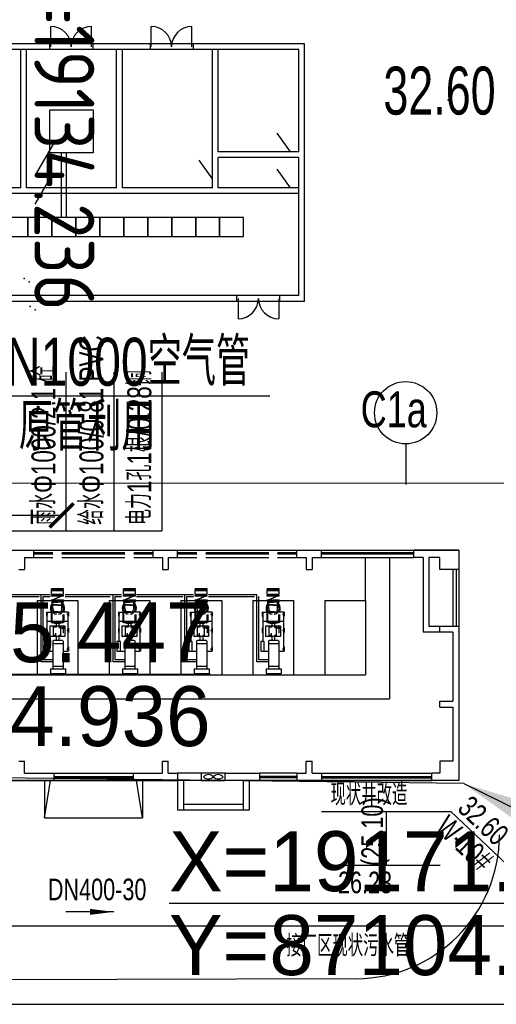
# Model space of a CAD drawing. Header units: millimetres. Extents: x 1371 to 38096, y 232 to 174236.
# Tile 71 of 84: x 19153 to 19173, y 87096 to 87137. Entities that reach past the tile are written whole.
import ezdxf
from ezdxf.enums import TextEntityAlignment as Align

# ---------------------------------------------------------------- set-up
doc = ezdxf.new("R2010")
doc.units = ezdxf.units.MM
doc.header["$LTSCALE"] = 10
for name, pattern in [('CENTER', [50.8, 31.75, -6.35, 6.35, -6.35]), ('CONTINOUS', [0]), ('DASHED', [0.75, 0.5, -0.25])]:
    doc.linetypes.add(name, pattern=pattern)
for name, color, linetype in [('0提标-管-污水插旗', 3, 'Continuous'), ('0提标-管-污水管', 4, '厂区污水管'), ('0提标-管-污水管标注', 2, 'CONTINOUS'), ('2－空气管', 4, '空气管'), ('dx', 8, 'Continuous'), ('LOCKUP', 7, 'Continuous'), ('SZZ-工艺管道标注', 3, 'Continuous'), ('szz－管配件编号', 3, 'CONTINOUS'), ('原有管线', 7, 'Continuous'), ('坐标', 7, 'Continuous'), ('标注', 7, 'Continuous'), ('管线标注', 3, 'Continuous')]:
    doc.layers.add(name, color=color, linetype=linetype)
doc.styles.add('SMEDI', font='smsim1.shx', dxfattribs={"width": 0.75, "bigfont": 'smfs.shx'})
doc.styles.add('SMEDI1', font='smsim.shx', dxfattribs={"width": 0.75, "bigfont": 'smfs.shx'})
doc.styles.add('songti', font='txt', dxfattribs={"width": 0.75})
doc.styles.get("Standard").update_dxf_attribs({"font": 'smsim.shx', "bigfont": 'smfs.shx'})
doc.styles.add('国标', font='gbenor.shx', dxfattribs={"bigfont": 'gbcbig.shx'})
doc.styles.add('宋体', font='smsim1.shx', dxfattribs={"bigfont": 'smfs.shx'})
doc.styles.add('黑体', font='smsim.shx', dxfattribs={"width": 0.75, "bigfont": 'smfs.shx'})
doc.linetypes.add('厂区污水管', pattern='A,4,-0.4,["WS",songti,S=0.4,R=0,X=-0.2,Y=-0.2],-0.4', length=4.8)
doc.linetypes.add('厂区雨水管', pattern='A,4,-0.5,["YS",songti,S=0.4,R=0,X=-0.2,Y=-0.2],-0.7', length=5.2)
doc.linetypes.add('空气管', pattern='A,4,-0.5,["KQ",songti,S=0.4,R=0,X=-0.2,Y=-0.2],-0.7', length=5.2)
doc.dimstyles.new('100-100', dxfattribs={"dimtxt": 4, "dimasz": 1, "dimexe": 1, "dimexo": 0, "dimgap": 0.7, "dimtad": 1, "dimdec": 0, "dimdsep": 46, "dimtxsty": 'SMEDI', "dimblk1": 'ARCHTICK', "dimblk2": 'ARCHTICK', "dimsah": 1, "dimcen": 2.5, "dimclrd": 7, "dimclre": 7, "dimclrt": 3, "dimadec": 0, "dimazin": 0, "dimtfac": 1, "dimtdec": 0, "dimtix": 1, "dimtmove": 2, "dimatfit": 3, "dimldrblk": 'ARCHTICK', "dimfxl": 0, "dimtolj": 1, "dimtzin": 0, "dimarcsym": 0})
doc.dimstyles.new('ISO-25', dxfattribs={"dimtxt": 2.5, "dimasz": 2.5, "dimexe": 1.25, "dimexo": 0.625, "dimgap": 0.2, "dimtad": 1, "dimtxsty": 'Standard', "dimcen": 2.5, "dimadec": 0, "dimazin": 0, "dimtfac": 1, "dimtmove": 0, "dimatfit": 3, "dimfxl": 0, "dimarcsym": 0})

# ---------------------------------------------------------------- blocks, each defined once
blk = doc.blocks.new('*U325')
at = {"layer": 'dx', "linetype": 'Continuous', "ltscale": 0.5}
blk.add_line((19171.75, 87104.719), (19135.326, 87105.17), dxfattribs=at)
at = {"layer": 'dx', "ltscale": 0.5}
blk.add_line((19171.75, 87104.719), (19135.326, 87105.17), dxfattribs=at)
at = {"layer": 'dx', "linetype": 'Continuous', "flags": 128}
blk.add_lwpolyline([(19153.867, 87128.891), (19154.473, 87129.941), (19153.927, 87130.191), (19154.678, 87131.491)], dxfattribs=at)
blk.add_lwpolyline([(19153.867, 87128.891), (19154.473, 87129.941), (19153.927, 87130.191), (19154.678, 87131.491)], dxfattribs=at)
at = {"layer": 'dx', "ltscale": 0.3}
for p in [(19171.102, 87133.224, 32.6), (19171.102, 87133.224, 32.6), (19153.617, 87125.651), (19153.617, 87125.651), (19153.867, 87124.481), (19153.867, 87124.481), (19153.598, 87109.828), (19153.598, 87109.828)]:
    blk.add_point(p, dxfattribs=at)
at = {"layer": '标注', "color": 8, "linetype": 'Continuous', "ltscale": 0.3}
for p, q in [((19155.144, 87121.875), (19155.144, 87115.257)), ((19157.144, 87121.875), (19157.144, 87115.257)), ((19159.144, 87121.875), (19159.144, 87115.257)), ((19146.138, 87115.257), (19159.144, 87115.257))]:
    blk.add_line(p, q, dxfattribs=at)
at = {"layer": 'dx', "ltscale": 0.3, "style": '黑体', "width": 0.7}
blk.add_text('32.60', height=2, dxfattribs=at).set_placement((19170.736, 87133.624, 32.6), align=Align.MIDDLE)
at = {"layer": '标注', "color": 8, "linetype": 'Continuous', "ltscale": 0.3, "style": '宋体', "width": 0.7}
for s, p in [('给水Φ100/0.81 PVC', (19156.71, 87115.509, 0.34)), ('电力1孔1根/0.28铜', (19158.71, 87115.509, 0.34)), ('雨水Φ1000/2.1 砼', (19154.71, 87115.509, 0.34))]:
    blk.add_text(s, height=1, rotation=90, dxfattribs=at).set_placement(p)
blk = doc.blocks.new('_ARCHTICK')
at = {"color": 0, "linetype": 'ByBlock', "const_width": 0.15}
blk.add_lwpolyline([(-0.5, -0.5), (0.5, 0.5)], dxfattribs=at)
blk = doc.blocks.new('变电所')
at = {"color": 8}
for p, q in [((18796.758, 97247.544), (18796.758, 97248.39)), ((18798.45, 97247.544), (18798.45, 97248.39)), ((18800.948, 97247.544), (18800.948, 97248.39)), ((18802.64, 97247.544), (18802.64, 97248.39)), ((18807.34, 97247.664), (18783.74, 97247.664)), ((18807.1, 97247.424), (18787.74, 97247.424)), ((18795.5, 97241.664), (18795.5, 97247.424)), ((18795.74, 97241.664), (18795.74, 97247.424)), ((18798.504, 97247.664), (18796.704, 97247.664)), ((18799.5, 97241.664), (18799.5, 97247.424)), ((18799.74, 97241.664), (18799.74, 97247.424)), ((18802.694, 97247.664), (18800.894, 97247.664)), ((18803.5, 97241.664), (18803.5, 97247.424)), ((18803.74, 97243.164), (18803.74, 97247.424)), ((18807.1, 97243.164), (18807.1, 97247.424)), ((18807.34, 97236.924), (18807.34, 97247.664)), ((18806.757, 97243.164), (18806.204, 97243.938)), ((18797.205, 97240.424), (18797.205, 97243.116)), ((18797.405, 97240.424), (18797.405, 97243.116)), ((18807.1, 97243.164), (18803.74, 97243.164)), ((18807.1, 97242.924), (18803.74, 97242.924)), ((18803.74, 97241.664), (18803.74, 97242.924)), ((18807.1, 97237.164), (18807.1, 97242.924)), ((18803.5, 97242.031), (18802.947, 97242.805)), ((18806.757, 97241.664), (18806.204, 97242.438)), ((18795.5, 97241.664), (18791.74, 97241.664)), ((18799.5, 97241.664), (18795.74, 97241.664)), ((18803.5, 97241.664), (18799.74, 97241.664)), ((18807.1, 97241.664), (18803.74, 97241.664)), ((18807.1, 97241.424), (18787.74, 97241.424)), ((18807.1, 97237.164), (18787.74, 97237.164)), ((18807.34, 97236.924), (18778.4, 97236.924)), ((18806.317, 97236.924), (18804.517, 97236.924)), ((18804.571, 97237.044), (18804.571, 97236.198)), ((18806.263, 97237.044), (18806.263, 97236.198))]:
    blk.add_line(p, q, dxfattribs=at)
at = {"color": 8, "linetype": 'CENTER'}
for p, q in [((18796.704, 97247.664), (18796.704, 97247.424)), ((18798.504, 97247.664), (18798.504, 97247.424)), ((18800.894, 97247.664), (18800.894, 97247.424)), ((18802.694, 97247.664), (18802.694, 97247.424)), ((18804.517, 97236.924), (18804.517, 97237.164)), ((18806.317, 97236.924), (18806.317, 97237.164))]:
    blk.add_line(p, q, dxfattribs=at)
at = {"color": 8, "const_width": 0.0003}
blk.add_lwpolyline([(18778.4, 97253.164), (18783.74, 97253.164), (18783.74, 97247.664), (18807.34, 97247.664), (18807.34, 97236.924), (18778.4, 97236.924)], close=True, dxfattribs=at)
at = {"color": 8}
for points in [[(18796.72, 97244.916), (18798.52, 97244.916), (18798.52, 97243.116), (18796.72, 97243.116)], [(18795.8, 97239.624), (18795.8, 97240.424), (18794.8, 97240.424), (18794.8, 97239.624)], [(18796.8, 97239.624), (18796.8, 97240.424), (18795.8, 97240.424), (18795.8, 97239.624)], [(18797.8, 97239.624), (18797.8, 97240.424), (18796.8, 97240.424), (18796.8, 97239.624)], [(18798.8, 97239.624), (18798.8, 97240.424), (18797.8, 97240.424), (18797.8, 97239.624)], [(18799.8, 97239.624), (18799.8, 97240.424), (18798.8, 97240.424), (18798.8, 97239.624)], [(18800.8, 97239.624), (18800.8, 97240.424), (18799.8, 97240.424), (18799.8, 97239.624)], [(18801.8, 97239.624), (18801.8, 97240.424), (18800.8, 97240.424), (18800.8, 97239.624)], [(18802.8, 97239.624), (18802.8, 97240.424), (18801.8, 97240.424), (18801.8, 97239.624)], [(18803.8, 97239.624), (18803.8, 97240.424), (18802.8, 97240.424), (18802.8, 97239.624)], [(18804.8, 97239.624), (18804.8, 97240.424), (18803.8, 97240.424), (18803.8, 97239.624)]]:
    blk.add_lwpolyline(points, close=True, dxfattribs=at)
for centre, start, end in [((18796.758, 97247.544), 0, 90), ((18798.45, 97247.544), 90, 180), ((18800.948, 97247.544), 0, 90), ((18802.64, 97247.544), 90, 180), ((18804.571, 97237.044), 270, 0), ((18806.263, 97237.044), 180, 270)]:
    blk.add_arc(centre, 0.846, start, end, dxfattribs=at)
blk = doc.blocks.new('A$C6B55776A')
at = {"color": 8}
for p, q in [((-4.844, 4.922), (-3.827, 4.922)), ((-4.215, 4.622), (-4.215, 4.122)), ((-4.215, 4.622), (-3.827, 4.622)), ((-3.827, 4.622), (-3.827, 4.922)), ((-3.827, 4.922), (-3.025, 4.922)), ((-3.827, 4.822), (-3.025, 4.822)), ((-3.827, 4.767), (-3.025, 4.767)), ((-3.827, 4.622), (-3.025, 4.622)), ((-2.651, 4.922), (-0.025, 4.922)), ((-2.651, 4.822), (-0.025, 4.822)), ((-2.651, 4.767), (-0.025, 4.767)), ((-2.651, 4.622), (-0.025, 4.622)), ((0.349, 4.922), (1.156, 4.922)), ((0.349, 4.822), (1.156, 4.822)), ((0.349, 4.767), (1.156, 4.767)), ((0.349, 4.622), (1.156, 4.622)), ((1.156, 4.622), (1.156, 4.922)), ((1.156, 4.922), (2.173, 4.922)), ((1.156, 4.622), (1.545, 4.622)), ((1.156, 4.622), (1.545, 4.622)), ((1.545, 4.622), (1.545, 4.122)), ((1.785, 4.622), (1.785, 4.122)), ((1.785, 4.622), (2.173, 4.622)), ((2.173, 4.622), (2.173, 4.922)), ((2.173, 4.922), (2.975, 4.922)), ((2.173, 4.822), (2.975, 4.822)), ((2.173, 4.767), (2.975, 4.767)), ((2.173, 4.622), (2.975, 4.622)), ((3.349, 4.922), (5.975, 4.922)), ((3.349, 4.822), (5.975, 4.822)), ((3.349, 4.767), (5.975, 4.767)), ((3.349, 4.622), (5.975, 4.622)), ((6.349, 4.922), (7.156, 4.922)), ((6.349, 4.822), (7.156, 4.822)), ((6.349, 4.767), (7.156, 4.767)), ((6.349, 4.622), (7.156, 4.622)), ((7.156, 4.622), (7.156, 4.922)), ((7.156, 4.922), (8.173, 4.922)), ((7.156, 4.622), (7.545, 4.622)), ((7.156, 4.622), (7.545, 4.622)), ((7.545, 4.622), (7.545, 4.122)), ((7.785, 4.622), (7.785, 4.122)), ((7.785, 4.622), (8.173, 4.622)), ((8.173, 4.622), (8.173, 4.922)), ((8.173, 4.922), (12.036, 4.922)), ((8.173, 4.822), (12.036, 4.822)), ((8.173, 4.767), (12.036, 4.767)), ((8.173, 4.622), (12.036, 4.622)), ((10.015, 2.822), (10.015, 4.622)), ((11.015, 4.622), (11.015, -1.278)), ((13.905, 4.922), (12.036, 4.922)), ((12.036, 4.622), (12.036, 4.922)), ((12.425, 4.622), (12.036, 4.622)), ((12.425, 4.622), (12.425, 1.502)), ((13.114, 4.622), (12.665, 4.622)), ((12.665, 4.622), (12.665, 1.742)), ((13.114, 4.122), (13.114, 4.622)), ((13.905, 4.922), (13.905, 4.122)), ((-4.455, 4.122), (-4.215, 4.122)), ((1.545, 4.122), (1.785, 4.122)), ((7.545, 4.122), (7.785, 4.122)), ((13.905, 4.122), (13.114, 4.122)), ((13.665, 4.122), (13.665, 1.742)), ((13.8, 4.122), (13.8, 1.742)), ((13.905, 4.122), (13.905, 1.742)), ((-3.087, 3.268), (-3.087, 3.312)), ((-2.588, 3.312), (-3.087, 3.312)), ((-2.588, 3.29), (-3.087, 3.29)), ((-2.588, 3.268), (-2.588, 3.312)), ((-0.087, 3.268), (-0.087, 3.312)), ((0.412, 3.312), (-0.087, 3.312)), ((0.412, 3.29), (-0.087, 3.29)), ((0.412, 3.268), (0.412, 3.312)), ((2.913, 3.268), (2.913, 3.312)), ((3.412, 3.312), (2.913, 3.312)), ((3.412, 3.29), (2.913, 3.29)), ((3.412, 3.268), (3.412, 3.312)), ((5.913, 3.268), (5.913, 3.312)), ((6.412, 3.312), (5.913, 3.312)), ((6.412, 3.29), (5.913, 3.29)), ((6.412, 3.268), (6.412, 3.312)), ((-5.523, 3.076), (-3.144, 3.076)), ((-5.523, 2.996), (-3.607, 2.996)), ((-3.517, 0.267), (-3.517, 3.076)), ((-3.437, 0.347), (-3.437, 2.996)), ((-3.437, 2.996), (-3.144, 2.996)), ((-2.588, 3.268), (-3.087, 3.268)), ((-3.087, 3.095), (-3.087, 3.235)), ((-3.087, 3.235), (-2.588, 3.235)), ((-3.087, 3.095), (-2.588, 3.095)), ((-3.087, 3.006), (-3.087, 3.05)), ((-2.588, 3.05), (-3.087, 3.05)), ((-2.588, 3.028), (-3.087, 3.028)), ((-2.588, 3.006), (-3.087, 3.006)), ((-3.025, 3.235), (-3.025, 3.268)), ((-3.025, 3.05), (-3.025, 3.095)), ((-3.025, 3.05), (-3.025, 3.095)), ((-2.651, 3.002), (-3.025, 2.856)), ((-2.651, 3.235), (-2.651, 3.268)), ((-2.651, 3.05), (-2.651, 3.095)), ((-2.651, 3.05), (-2.651, 3.095)), ((-2.588, 3.095), (-2.588, 3.235)), ((-2.588, 3.006), (-2.588, 3.05)), ((-2.517, 3.076), (-0.162, 3.076)), ((-2.517, 2.996), (-0.635, 2.996)), ((-0.517, 0.267), (-0.517, 3.076)), ((-0.437, 0.347), (-0.437, 2.996)), ((-0.437, 2.996), (-0.162, 2.996)), ((0.412, 3.268), (-0.087, 3.268)), ((-0.087, 3.095), (-0.087, 3.235)), ((-0.087, 3.235), (0.412, 3.235)), ((-0.087, 3.095), (0.412, 3.095)), ((-0.087, 3.006), (-0.087, 3.05)), ((0.412, 3.05), (-0.087, 3.05)), ((0.412, 3.028), (-0.087, 3.028)), ((0.412, 3.006), (-0.087, 3.006)), ((-0.025, 3.235), (-0.025, 3.268)), ((-0.025, 3.05), (-0.025, 3.095)), ((-0.025, 3.05), (-0.025, 3.095)), ((0.349, 3.002), (-0.025, 2.856)), ((0.349, 3.235), (0.349, 3.268)), ((0.349, 3.05), (0.349, 3.095)), ((0.349, 3.05), (0.349, 3.095)), ((0.412, 3.095), (0.412, 3.235)), ((0.412, 3.006), (0.412, 3.05)), ((0.465, 3.076), (2.842, 3.076)), ((0.465, 2.996), (2.393, 2.996)), ((2.483, 0.267), (2.483, 3.076)), ((2.563, 0.347), (2.563, 2.996)), ((2.563, 2.996), (2.842, 2.996)), ((3.412, 3.268), (2.913, 3.268)), ((2.913, 3.095), (2.913, 3.235)), ((2.913, 3.235), (3.412, 3.235)), ((2.913, 3.095), (3.412, 3.095)), ((2.913, 3.006), (2.913, 3.05)), ((3.412, 3.05), (2.913, 3.05)), ((3.412, 3.028), (2.913, 3.028)), ((3.412, 3.006), (2.913, 3.006)), ((2.975, 3.235), (2.975, 3.268)), ((2.975, 3.05), (2.975, 3.095)), ((2.975, 3.05), (2.975, 3.095)), ((3.349, 3.002), (2.975, 2.856)), ((3.349, 3.235), (3.349, 3.268)), ((3.349, 3.05), (3.349, 3.095)), ((3.349, 3.05), (3.349, 3.095)), ((3.412, 3.095), (3.412, 3.235)), ((3.412, 3.006), (3.412, 3.05)), ((3.469, 3.076), (5.483, 3.076)), ((3.469, 2.996), (5.389, 2.996)), ((5.483, 0.267), (5.483, 3.076)), ((5.563, 0.347), (5.563, 2.996)), ((6.412, 3.268), (5.913, 3.268)), ((5.913, 3.095), (5.913, 3.235)), ((5.913, 3.235), (6.412, 3.235)), ((5.913, 3.095), (6.412, 3.095)), ((5.913, 3.006), (5.913, 3.05)), ((6.412, 3.05), (5.913, 3.05)), ((6.412, 3.028), (5.913, 3.028)), ((6.412, 3.006), (5.913, 3.006)), ((5.975, 3.235), (5.975, 3.268)), ((5.975, 3.05), (5.975, 3.095)), ((5.975, 3.05), (5.975, 3.095)), ((6.349, 3.002), (5.975, 2.856)), ((6.349, 3.235), (6.349, 3.268)), ((6.349, 3.05), (6.349, 3.095)), ((6.349, 3.05), (6.349, 3.095)), ((6.412, 3.095), (6.412, 3.235)), ((6.412, 3.006), (6.412, 3.05)), ((-3.685, 2.822), (-3.087, 2.822)), ((-3.685, 2.822), (-3.685, -0.278)), ((-2.838, 2.634), (-3.103, 2.634)), ((-2.838, 2.644), (-3.098, 2.644)), ((-3.088, 2.813), (-3.088, 2.856)), ((-3.087, 2.813), (-3.087, 2.856)), ((-3.087, 2.856), (-2.588, 2.856)), ((-3.087, 2.835), (-2.588, 2.835)), ((-3.087, 2.813), (-2.588, 2.813)), ((-3.078, 2.813), (-3.078, 2.768)), ((-3.078, 2.768), (-2.838, 2.768)), ((-3.078, 2.749), (-2.838, 2.749)), ((-3.025, 2.492), (-3.025, 2.813)), ((-3.025, 2.492), (-3.025, 2.813)), ((-3.025, 2.803), (-3.025, 2.813)), ((-3.025, 2.803), (-3.025, 2.813)), ((-2.598, 2.768), (-2.838, 2.768)), ((-2.598, 2.749), (-2.838, 2.749)), ((-2.838, 2.644), (-2.578, 2.644)), ((-2.838, 2.634), (-2.573, 2.634)), ((-2.651, 2.492), (-2.651, 2.813)), ((-2.651, 2.803), (-2.651, 2.813)), ((-2.598, 2.813), (-2.598, 2.768)), ((-2.588, 2.813), (-2.588, 2.856)), ((-2.588, 2.822), (-1.985, 2.822)), ((-1.985, 2.822), (-1.985, -0.278)), ((-0.685, 2.822), (-0.087, 2.822)), ((-0.685, 2.822), (-0.685, -0.278)), ((0.162, 2.634), (-0.103, 2.634)), ((0.162, 2.644), (-0.098, 2.644)), ((-0.088, 2.813), (-0.088, 2.856)), ((-0.087, 2.813), (-0.087, 2.856)), ((-0.087, 2.856), (0.412, 2.856)), ((-0.087, 2.835), (0.412, 2.835)), ((-0.087, 2.813), (0.412, 2.813)), ((-0.078, 2.813), (-0.078, 2.768)), ((-0.078, 2.768), (0.162, 2.768)), ((-0.078, 2.749), (0.162, 2.749)), ((-0.025, 2.492), (-0.025, 2.813)), ((-0.025, 2.492), (-0.025, 2.813)), ((-0.025, 2.803), (-0.025, 2.813)), ((-0.025, 2.803), (-0.025, 2.813)), ((0.402, 2.768), (0.162, 2.768)), ((0.402, 2.749), (0.162, 2.749)), ((0.162, 2.644), (0.422, 2.644)), ((0.162, 2.634), (0.427, 2.634)), ((0.349, 2.492), (0.349, 2.813)), ((0.349, 2.803), (0.349, 2.813)), ((0.402, 2.813), (0.402, 2.768)), ((0.412, 2.813), (0.412, 2.856)), ((0.412, 2.822), (1.015, 2.822)), ((1.015, 2.822), (1.015, -0.278)), ((2.315, 2.822), (2.913, 2.822)), ((2.315, 2.822), (2.315, -0.278)), ((3.162, 2.634), (2.897, 2.634)), ((3.162, 2.644), (2.902, 2.644)), ((2.912, 2.813), (2.912, 2.856)), ((2.913, 2.813), (2.913, 2.856)), ((2.913, 2.856), (3.412, 2.856)), ((2.913, 2.835), (3.412, 2.835)), ((2.913, 2.813), (3.412, 2.813)), ((2.922, 2.813), (2.922, 2.768)), ((2.922, 2.768), (3.162, 2.768)), ((2.922, 2.749), (3.162, 2.749)), ((2.975, 2.492), (2.975, 2.813)), ((2.975, 2.492), (2.975, 2.813)), ((2.975, 2.803), (2.975, 2.813)), ((2.975, 2.803), (2.975, 2.813)), ((3.402, 2.768), (3.162, 2.768)), ((3.402, 2.749), (3.162, 2.749)), ((3.162, 2.644), (3.422, 2.644)), ((3.162, 2.634), (3.427, 2.634)), ((3.349, 2.492), (3.349, 2.813)), ((3.349, 2.803), (3.349, 2.813)), ((3.402, 2.813), (3.402, 2.768)), ((3.412, 2.813), (3.412, 2.856)), ((3.412, 2.822), (4.015, 2.822)), ((4.015, 2.822), (4.015, -0.278)), ((5.315, 2.822), (5.315, -0.278)), ((5.315, 2.822), (5.913, 2.822)), ((6.162, 2.634), (5.897, 2.634)), ((6.162, 2.644), (5.902, 2.644)), ((5.912, 2.813), (5.912, 2.856)), ((5.913, 2.813), (5.913, 2.856)), ((5.913, 2.856), (6.412, 2.856)), ((5.913, 2.835), (6.412, 2.835)), ((5.913, 2.813), (6.412, 2.813)), ((5.922, 2.813), (5.922, 2.768)), ((5.922, 2.768), (6.162, 2.768)), ((5.922, 2.749), (6.162, 2.749)), ((5.975, 2.492), (5.975, 2.813)), ((5.975, 2.492), (5.975, 2.813)), ((5.975, 2.803), (5.975, 2.813)), ((5.975, 2.803), (5.975, 2.813)), ((6.402, 2.768), (6.162, 2.768)), ((6.402, 2.749), (6.162, 2.749)), ((6.162, 2.644), (6.422, 2.644)), ((6.162, 2.634), (6.427, 2.634)), ((6.349, 2.492), (6.349, 2.813)), ((6.349, 2.803), (6.349, 2.813)), ((6.402, 2.813), (6.402, 2.768)), ((6.412, 2.813), (6.412, 2.856)), ((6.412, 2.822), (7.015, 2.822)), ((7.015, 2.822), (7.015, -0.278)), ((-3.298, 2.338), (-2.794, 2.338)), ((-3.298, 2.338), (-3.298, 2.165)), ((-3.298, 2.165), (-3.275, 2.165)), ((-3.275, 2.338), (-3.275, 1.114)), ((-3.237, 2.242), (-3.268, 2.242)), ((-3.254, 2.221), (-3.254, 2.266)), ((-3.106, 2.337), (-3.106, 1.912)), ((-2.805, 2.354), (-3.096, 2.354)), ((-3.087, 2.336), (-3.087, 1.924)), ((-3.066, 1.924), (-3.066, 2.338)), ((-2.377, 2.338), (-2.882, 2.338)), ((-2.642, 2.338), (-2.642, 2.338)), ((-2.609, 2.242), (-2.609, 1.924)), ((-2.589, 2.242), (-2.589, 1.924)), ((-2.57, 2.244), (-2.57, 1.912)), ((-2.438, 2.242), (-2.408, 2.242)), ((-2.438, 2.242), (-2.408, 2.242)), ((-2.421, 2.221), (-2.421, 2.266)), ((-2.421, 2.221), (-2.421, 2.266)), ((-2.401, 2.338), (-2.401, 0.715)), ((-2.401, 2.338), (-2.377, 2.338)), ((-2.377, 2.165), (-2.401, 2.165)), ((-2.377, 2.165), (-2.401, 2.165)), ((-2.377, 2.338), (-2.377, 2.165)), ((-2.377, 2.338), (-2.377, 2.165)), ((-0.298, 2.338), (0.206, 2.338)), ((-0.298, 2.338), (-0.298, 2.165)), ((-0.298, 2.165), (-0.275, 2.165)), ((-0.275, 2.338), (-0.275, 1.114)), ((-0.237, 2.242), (-0.268, 2.242)), ((-0.254, 2.221), (-0.254, 2.266)), ((-0.106, 2.337), (-0.106, 1.912)), ((0.195, 2.354), (-0.096, 2.354)), ((-0.087, 2.336), (-0.087, 1.924)), ((-0.066, 1.924), (-0.066, 2.338)), ((0.623, 2.338), (0.118, 2.338)), ((0.358, 2.338), (0.358, 2.338)), ((0.391, 2.242), (0.391, 1.924)), ((0.411, 2.242), (0.411, 1.924)), ((0.43, 2.244), (0.43, 1.912)), ((0.562, 2.242), (0.592, 2.242)), ((0.562, 2.242), (0.592, 2.242)), ((0.579, 2.221), (0.579, 2.266)), ((0.579, 2.221), (0.579, 2.266)), ((0.599, 2.338), (0.599, 0.715)), ((0.599, 2.338), (0.623, 2.338)), ((0.623, 2.165), (0.599, 2.165)), ((0.623, 2.165), (0.599, 2.165)), ((0.623, 2.338), (0.623, 2.165)), ((0.623, 2.338), (0.623, 2.165)), ((2.702, 2.338), (3.206, 2.338)), ((2.702, 2.338), (2.702, 2.165)), ((2.702, 2.165), (2.725, 2.165)), ((2.725, 2.338), (2.725, 1.114)), ((2.763, 2.242), (2.732, 2.242)), ((2.746, 2.221), (2.746, 2.266)), ((2.894, 2.337), (2.894, 1.912)), ((3.195, 2.354), (2.904, 2.354)), ((2.913, 2.336), (2.913, 1.924)), ((2.934, 1.924), (2.934, 2.338)), ((3.623, 2.338), (3.118, 2.338)), ((3.358, 2.338), (3.358, 2.338)), ((3.391, 2.242), (3.391, 1.924)), ((3.411, 2.242), (3.411, 1.924)), ((3.43, 2.244), (3.43, 1.912)), ((3.562, 2.242), (3.592, 2.242)), ((3.562, 2.242), (3.592, 2.242)), ((3.579, 2.221), (3.579, 2.266)), ((3.579, 2.221), (3.579, 2.266)), ((3.599, 2.338), (3.599, 0.715)), ((3.599, 2.338), (3.623, 2.338)), ((3.623, 2.165), (3.599, 2.165)), ((3.623, 2.165), (3.599, 2.165)), ((3.623, 2.338), (3.623, 2.165)), ((3.623, 2.338), (3.623, 2.165)), ((5.702, 2.338), (6.206, 2.338)), ((5.702, 2.338), (5.702, 2.165)), ((5.702, 2.165), (5.725, 2.165)), ((5.725, 2.338), (5.725, 1.114)), ((5.763, 2.242), (5.732, 2.242)), ((5.746, 2.221), (5.746, 2.266)), ((5.894, 2.337), (5.894, 1.912)), ((6.195, 2.354), (5.904, 2.354)), ((5.913, 2.336), (5.913, 1.924)), ((5.934, 1.924), (5.934, 2.338)), ((6.623, 2.338), (6.118, 2.338)), ((6.358, 2.338), (6.358, 2.338)), ((6.391, 2.242), (6.391, 1.924)), ((6.411, 2.242), (6.411, 1.924)), ((6.43, 2.244), (6.43, 1.912)), ((6.562, 2.242), (6.592, 2.242)), ((6.562, 2.242), (6.592, 2.242)), ((6.579, 2.221), (6.579, 2.266)), ((6.579, 2.221), (6.579, 2.266)), ((6.599, 2.338), (6.599, 0.715)), ((6.599, 2.338), (6.623, 2.338)), ((6.623, 2.165), (6.599, 2.165)), ((6.623, 2.165), (6.599, 2.165)), ((6.623, 2.338), (6.623, 2.165)), ((6.623, 2.338), (6.623, 2.165)), ((-3.275, 1.67), (-3.298, 1.67)), ((-3.298, 1.67), (-3.298, 1.496)), ((-3.275, 1.965), (-2.401, 1.965)), ((-3.154, 1.753), (-3.154, 1.32)), ((-2.532, 1.753), (-3.154, 1.753)), ((-3.064, 1.912), (-3.106, 1.912)), ((-3.066, 1.925), (-3.087, 1.925)), ((-2.609, 1.93), (-3.066, 1.93)), ((-2.641, 1.892), (-3.035, 1.892)), ((-3.015, 1.753), (-3.015, 1.32)), ((-2.891, 1.709), (-3.013, 1.709)), ((-2.891, 1.721), (-3.011, 1.721)), ((-2.964, 1.864), (-2.964, 1.892)), ((-2.72, 1.879), (-2.964, 1.879)), ((-2.72, 1.864), (-2.964, 1.864)), ((-2.907, 1.721), (-2.907, 1.751)), ((-2.891, 1.864), (-2.891, 1.709)), ((-2.779, 1.864), (-2.779, 1.709)), ((-2.779, 1.709), (-2.719, 1.709)), ((-2.723, 1.721), (-2.777, 1.721)), ((-2.763, 1.722), (-2.763, 1.749)), ((-2.759, 1.709), (-2.759, 1.666)), ((-2.72, 1.892), (-2.72, 1.864)), ((-2.715, 1.753), (-2.715, 1.32)), ((-2.673, 1.686), (-2.506, 1.686)), ((-2.57, 1.912), (-2.61, 1.912)), ((-2.588, 1.924), (-2.609, 1.924)), ((-2.598, 1.753), (-2.598, 1.46)), ((-2.532, 1.753), (-2.532, 1.32)), ((-2.401, 1.67), (-2.377, 1.67)), ((-2.377, 1.67), (-2.377, 1.496)), ((-0.275, 1.67), (-0.298, 1.67)), ((-0.298, 1.67), (-0.298, 1.496)), ((-0.275, 1.965), (0.599, 1.965)), ((-0.154, 1.753), (-0.154, 1.32)), ((0.468, 1.753), (-0.154, 1.753)), ((-0.064, 1.912), (-0.106, 1.912)), ((-0.066, 1.925), (-0.087, 1.925)), ((0.391, 1.93), (-0.066, 1.93)), ((0.359, 1.892), (-0.035, 1.892)), ((-0.015, 1.753), (-0.015, 1.32)), ((0.109, 1.709), (-0.013, 1.709)), ((0.109, 1.721), (-0.011, 1.721)), ((0.036, 1.864), (0.036, 1.892)), ((0.28, 1.879), (0.036, 1.879)), ((0.28, 1.864), (0.036, 1.864)), ((0.093, 1.721), (0.093, 1.751)), ((0.109, 1.864), (0.109, 1.709)), ((0.221, 1.864), (0.221, 1.709)), ((0.221, 1.709), (0.281, 1.709)), ((0.277, 1.721), (0.223, 1.721)), ((0.237, 1.722), (0.237, 1.749)), ((0.241, 1.709), (0.241, 1.666)), ((0.28, 1.892), (0.28, 1.864)), ((0.285, 1.753), (0.285, 1.32)), ((0.327, 1.686), (0.494, 1.686)), ((0.43, 1.912), (0.39, 1.912)), ((0.412, 1.924), (0.391, 1.924)), ((0.402, 1.753), (0.402, 1.46)), ((0.468, 1.753), (0.468, 1.32)), ((0.599, 1.67), (0.623, 1.67)), ((0.623, 1.67), (0.623, 1.496)), ((2.725, 1.67), (2.702, 1.67)), ((2.702, 1.67), (2.702, 1.496)), ((2.725, 1.965), (3.599, 1.965)), ((2.846, 1.753), (2.846, 1.32)), ((3.468, 1.753), (2.846, 1.753)), ((2.936, 1.912), (2.894, 1.912)), ((2.934, 1.925), (2.913, 1.925)), ((3.391, 1.93), (2.934, 1.93)), ((3.359, 1.892), (2.965, 1.892)), ((2.985, 1.753), (2.985, 1.32)), ((3.109, 1.709), (2.987, 1.709)), ((3.109, 1.721), (2.989, 1.721)), ((3.036, 1.864), (3.036, 1.892)), ((3.28, 1.879), (3.036, 1.879)), ((3.28, 1.864), (3.036, 1.864)), ((3.093, 1.721), (3.093, 1.751)), ((3.109, 1.864), (3.109, 1.709)), ((3.221, 1.864), (3.221, 1.709)), ((3.221, 1.709), (3.281, 1.709)), ((3.277, 1.721), (3.223, 1.721)), ((3.237, 1.722), (3.237, 1.749)), ((3.241, 1.709), (3.241, 1.666)), ((3.28, 1.892), (3.28, 1.864)), ((3.285, 1.753), (3.285, 1.32)), ((3.327, 1.686), (3.494, 1.686)), ((3.43, 1.912), (3.39, 1.912)), ((3.412, 1.924), (3.391, 1.924)), ((3.402, 1.753), (3.402, 1.46)), ((3.468, 1.753), (3.468, 1.32)), ((3.599, 1.67), (3.623, 1.67)), ((3.623, 1.67), (3.623, 1.496)), ((5.725, 1.67), (5.702, 1.67)), ((5.702, 1.67), (5.702, 1.496)), ((5.725, 1.965), (6.599, 1.965)), ((5.846, 1.753), (5.846, 1.32)), ((6.468, 1.753), (5.846, 1.753)), ((5.936, 1.912), (5.894, 1.912)), ((5.934, 1.925), (5.913, 1.925)), ((6.391, 1.93), (5.934, 1.93)), ((6.359, 1.892), (5.965, 1.892)), ((5.985, 1.753), (5.985, 1.32)), ((6.109, 1.709), (5.987, 1.709)), ((6.109, 1.721), (5.989, 1.721)), ((6.036, 1.864), (6.036, 1.892)), ((6.28, 1.879), (6.036, 1.879)), ((6.28, 1.864), (6.036, 1.864)), ((6.093, 1.721), (6.093, 1.751)), ((6.109, 1.864), (6.109, 1.709)), ((6.221, 1.864), (6.221, 1.709)), ((6.221, 1.709), (6.281, 1.709)), ((6.277, 1.721), (6.223, 1.721)), ((6.237, 1.722), (6.237, 1.749)), ((6.241, 1.709), (6.241, 1.666)), ((6.28, 1.892), (6.28, 1.864)), ((6.285, 1.753), (6.285, 1.32)), ((6.327, 1.686), (6.494, 1.686)), ((6.43, 1.912), (6.39, 1.912)), ((6.412, 1.924), (6.391, 1.924)), ((6.402, 1.753), (6.402, 1.46)), ((6.468, 1.753), (6.468, 1.32)), ((6.599, 1.67), (6.623, 1.67)), ((6.623, 1.67), (6.623, 1.496)), ((13.905, 1.742), (12.665, 1.742)), ((13.114, 1.502), (13.114, 1.742)), ((13.905, 1.742), (13.905, -4.678)), ((-3.298, 1.496), (-3.275, 1.496)), ((-3.237, 1.574), (-3.268, 1.574)), ((-3.254, 1.553), (-3.254, 1.598)), ((-2.532, 1.32), (-3.154, 1.32)), ((-2.891, 1.36), (-3.014, 1.36)), ((-2.892, 1.348), (-3.013, 1.348)), ((-2.91, 1.32), (-2.91, 1.345)), ((-2.909, 1.36), (-2.909, 1.464)), ((-2.891, 1.318), (-2.891, 1.36)), ((-2.891, 1.32), (-2.891, 1.157)), ((-2.779, 1.32), (-2.779, 1.157)), ((-2.716, 1.36), (-2.778, 1.36)), ((-2.778, 1.36), (-2.778, 1.318)), ((-2.719, 1.348), (-2.775, 1.348)), ((-2.76, 1.32), (-2.76, 1.345)), ((-2.438, 1.574), (-2.408, 1.574)), ((-2.421, 1.553), (-2.421, 1.598)), ((-2.377, 1.496), (-2.401, 1.496)), ((-0.298, 1.496), (-0.275, 1.496)), ((-0.237, 1.574), (-0.268, 1.574)), ((-0.254, 1.553), (-0.254, 1.598)), ((0.468, 1.32), (-0.154, 1.32)), ((0.109, 1.36), (-0.014, 1.36)), ((0.108, 1.348), (-0.013, 1.348)), ((0.09, 1.32), (0.09, 1.345)), ((0.091, 1.36), (0.091, 1.464)), ((0.109, 1.318), (0.109, 1.36)), ((0.109, 1.32), (0.109, 1.157)), ((0.221, 1.32), (0.221, 1.157)), ((0.284, 1.36), (0.222, 1.36)), ((0.222, 1.36), (0.222, 1.318)), ((0.281, 1.348), (0.225, 1.348)), ((0.24, 1.32), (0.24, 1.345)), ((0.562, 1.574), (0.592, 1.574)), ((0.579, 1.553), (0.579, 1.598)), ((0.623, 1.496), (0.599, 1.496)), ((2.702, 1.496), (2.725, 1.496)), ((2.763, 1.574), (2.732, 1.574)), ((2.746, 1.553), (2.746, 1.598)), ((3.468, 1.32), (2.846, 1.32)), ((3.109, 1.36), (2.986, 1.36)), ((3.108, 1.348), (2.987, 1.348)), ((3.09, 1.32), (3.09, 1.345)), ((3.091, 1.36), (3.091, 1.464)), ((3.109, 1.318), (3.109, 1.36)), ((3.109, 1.32), (3.109, 1.157)), ((3.221, 1.32), (3.221, 1.157)), ((3.284, 1.36), (3.222, 1.36)), ((3.222, 1.36), (3.222, 1.318)), ((3.281, 1.348), (3.225, 1.348)), ((3.24, 1.32), (3.24, 1.345)), ((3.562, 1.574), (3.592, 1.574)), ((3.579, 1.553), (3.579, 1.598)), ((3.623, 1.496), (3.599, 1.496)), ((5.702, 1.496), (5.725, 1.496)), ((5.763, 1.574), (5.732, 1.574)), ((5.746, 1.553), (5.746, 1.598)), ((6.468, 1.32), (5.846, 1.32)), ((6.109, 1.36), (5.986, 1.36)), ((6.108, 1.348), (5.987, 1.348)), ((6.09, 1.32), (6.09, 1.345)), ((6.091, 1.36), (6.091, 1.464)), ((6.109, 1.318), (6.109, 1.36)), ((6.109, 1.32), (6.109, 1.157)), ((6.221, 1.32), (6.221, 1.157)), ((6.284, 1.36), (6.222, 1.36)), ((6.222, 1.36), (6.222, 1.318)), ((6.281, 1.348), (6.225, 1.348)), ((6.24, 1.32), (6.24, 1.345)), ((6.562, 1.574), (6.592, 1.574)), ((6.579, 1.553), (6.579, 1.598)), ((6.623, 1.496), (6.599, 1.496)), ((13.665, 1.502), (12.425, 1.502)), ((13.665, 1.502), (13.665, -1.378)), ((-3.354, 1.114), (-3.354, 0.715)), ((-3.213, 1.114), (-3.354, 1.114)), ((-3.213, 0.716), (-3.213, 1.114)), ((-3.031, 1.126), (-3.031, 0)), ((-3.031, 1.027), (-2.603, 1.027)), ((-2.634, 1.157), (-3, 1.157)), ((-2.603, 1.126), (-2.603, 0)), ((-2.401, 0.89), (-2.377, 0.89)), ((-2.377, 0.89), (-2.377, 0.716)), ((-0.354, 1.114), (-0.354, 0.715)), ((-0.213, 1.114), (-0.354, 1.114)), ((-0.213, 0.716), (-0.213, 1.114)), ((-0.031, 1.126), (-0.031, 0)), ((-0.031, 1.027), (0.397, 1.027)), ((0.366, 1.157), (0, 1.157)), ((0.397, 1.126), (0.397, 0)), ((0.599, 0.89), (0.623, 0.89)), ((0.623, 0.89), (0.623, 0.716)), ((2.646, 1.114), (2.646, 0.715)), ((2.787, 1.114), (2.646, 1.114)), ((2.787, 0.716), (2.787, 1.114)), ((2.969, 1.126), (2.969, 0)), ((2.969, 1.027), (3.397, 1.027)), ((3.366, 1.157), (3, 1.157)), ((3.397, 1.126), (3.397, 0)), ((3.599, 0.89), (3.623, 0.89)), ((3.623, 0.89), (3.623, 0.716)), ((5.646, 1.114), (5.646, 0.715)), ((5.787, 1.114), (5.646, 1.114)), ((5.787, 0.716), (5.787, 1.114)), ((5.969, 1.126), (5.969, 0)), ((5.969, 1.027), (6.397, 1.027)), ((6.366, 1.157), (6, 1.157)), ((6.397, 1.126), (6.397, 0)), ((6.599, 0.89), (6.623, 0.89)), ((6.623, 0.89), (6.623, 0.716)), ((-3.354, 0.715), (-3.031, 0.715)), ((-2.603, 0.715), (-2.401, 0.715)), ((-2.438, 0.794), (-2.408, 0.794)), ((-2.421, 0.773), (-2.421, 0.818)), ((-2.377, 0.716), (-2.401, 0.716)), ((-0.354, 0.715), (-0.031, 0.715)), ((0.397, 0.715), (0.599, 0.715)), ((0.562, 0.794), (0.592, 0.794)), ((0.579, 0.773), (0.579, 0.818)), ((0.623, 0.716), (0.599, 0.716)), ((2.646, 0.715), (2.969, 0.715)), ((3.397, 0.715), (3.599, 0.715)), ((3.562, 0.794), (3.592, 0.794)), ((3.579, 0.773), (3.579, 0.818)), ((3.623, 0.716), (3.599, 0.716)), ((5.646, 0.715), (5.969, 0.715)), ((6.397, 0.715), (6.599, 0.715)), ((6.562, 0.794), (6.592, 0.794)), ((6.579, 0.773), (6.579, 0.818)), ((6.623, 0.716), (6.599, 0.716)), ((-3.031, 0.267), (-3.517, 0.267)), ((-3.031, 0.347), (-3.437, 0.347)), ((-3.031, 0.088), (-2.603, 0.088)), ((-0.031, 0.267), (-0.517, 0.267)), ((-0.031, 0.347), (-0.437, 0.347)), ((-0.031, 0.088), (0.397, 0.088)), ((2.969, 0.267), (2.483, 0.267)), ((2.969, 0.347), (2.563, 0.347)), ((2.969, 0.088), (3.397, 0.088)), ((5.969, 0.267), (5.483, 0.267)), ((5.969, 0.347), (5.563, 0.347)), ((5.969, 0.088), (6.397, 0.088)), ((-16.985, -0.278), (8.315, -0.278)), ((-3.129, -0.031), (-2.505, -0.031)), ((-3.129, -0.031), (-3.129, -0.218)), ((-3.129, -0.218), (-2.505, -0.218)), ((-3, -0.031), (-2.634, -0.031)), ((-2.505, -0.031), (-2.505, -0.218)), ((-0.129, -0.031), (0.495, -0.031)), ((-0.129, -0.031), (-0.129, -0.218)), ((-0.129, -0.218), (0.495, -0.218)), ((0, -0.031), (0.366, -0.031)), ((0.495, -0.031), (0.495, -0.218)), ((2.871, -0.031), (3.495, -0.031)), ((2.871, -0.031), (2.871, -0.218)), ((2.871, -0.218), (3.495, -0.218)), ((3, -0.031), (3.366, -0.031)), ((3.495, -0.031), (3.495, -0.218)), ((5.871, -0.031), (6.495, -0.031)), ((5.871, -0.031), (5.871, -0.218)), ((5.871, -0.218), (6.495, -0.218)), ((6, -0.031), (6.366, -0.031)), ((6.495, -0.031), (6.495, -0.218)), ((-19.685, -1.278), (11.015, -1.278)), ((13.114, -1.618), (13.114, -1.378)), ((13.114, -1.378), (13.665, -1.378)), ((13.114, -1.618), (13.665, -1.618)), ((13.665, -1.618), (13.665, -3.878)), ((-4.455, -3.878), (-4.215, -3.878)), ((-4.215, -4.378), (-4.215, -3.878)), ((1.545, -4.378), (1.545, -3.878)), ((1.545, -3.878), (1.785, -3.878)), ((1.785, -4.378), (1.785, -3.878)), ((7.545, -4.378), (7.545, -3.878)), ((7.545, -3.878), (7.785, -3.878)), ((7.785, -4.378), (7.785, -3.878)), ((13.665, -3.878), (13.114, -3.878)), ((13.114, -3.878), (13.114, -4.378)), ((-4.215, -4.378), (-2.985, -4.378)), ((-2.985, -4.378), (-2.985, -4.678)), ((-2.985, -4.378), (0.315, -4.378)), ((0.315, -4.378), (1.545, -4.378)), ((0.315, -4.378), (1.545, -4.378)), ((0.315, -4.378), (0.315, -4.678)), ((1.785, -4.378), (2.173, -4.378)), ((2.173, -4.378), (2.173, -4.678)), ((3.174, -4.378), (2.173, -4.378)), ((3.174, -4.678), (3.174, -4.378)), ((4.156, -4.678), (4.156, -4.378)), ((4.156, -4.378), (5.596, -4.378)), ((7.156, -4.378), (5.596, -4.378)), ((5.596, -4.378), (5.596, -4.678)), ((7.156, -4.378), (7.156, -4.678)), ((7.156, -4.378), (7.545, -4.378)), ((7.156, -4.378), (7.545, -4.378)), ((7.156, -4.378), (7.156, -4.678)), ((7.785, -4.378), (8.173, -4.378)), ((8.173, -4.378), (8.173, -4.678)), ((8.173, -4.378), (12.778, -4.378)), ((13.114, -4.378), (12.778, -4.378)), ((12.778, -4.678), (12.778, -4.378)), ((-4.845, -4.678), (-2.985, -4.678)), ((-2.985, -4.523), (0.315, -4.523)), ((-2.985, -4.578), (0.315, -4.578)), ((-2.985, -4.678), (0.315, -4.678)), ((0.315, -4.678), (2.173, -4.678)), ((2.175, -4.678), (2.175, -5.918)), ((2.415, -4.678), (2.415, -5.918)), ((3.174, -4.678), (2.415, -4.678)), ((4.915, -4.678), (4.156, -4.678)), ((4.915, -4.678), (4.915, -5.918)), ((5.155, -4.678), (5.155, -5.918)), ((5.155, -4.678), (5.596, -4.678)), ((7.156, -4.523), (5.596, -4.523)), ((7.156, -4.578), (5.596, -4.578)), ((7.156, -4.678), (5.596, -4.678)), ((7.156, -4.678), (8.173, -4.678)), ((8.173, -4.523), (12.778, -4.523)), ((8.173, -4.578), (12.778, -4.578)), ((8.173, -4.678), (12.778, -4.678)), ((13.905, -4.678), (12.778, -4.678)), ((4.915, -5.678), (2.415, -5.678)), ((2.415, -5.918), (2.175, -5.918)), ((5.155, -5.918), (4.915, -5.918))]:
    blk.add_line(p, q, dxfattribs=at)
at = {"color": 8, "linetype": 'DASHED', "ltscale": 200}
for p, q in [((8.315, 2.822), (10.015, 2.822)), ((8.315, 2.822), (8.315, -0.278)), ((8.315, 2.822), (10.015, 2.822)), ((10.015, 2.822), (10.015, -0.278)), ((8.315, -0.278), (10.015, -0.278))]:
    blk.add_line(p, q, dxfattribs=at)
at = {"color": 8, "ltscale": 100}
for p, q in [((4.156, -4.378), (3.174, -4.378)), ((-3.379, -4.678), (-3.379, -6.236)), ((-3.379, -6.236), (-3.123, -4.678)), ((0.709, -6.236), (0.453, -4.678)), ((0.709, -4.678), (0.709, -6.236)), ((3.174, -4.678), (4.156, -4.678)), ((4.915, -5.918), (2.415, -5.918)), ((-3.379, -6.236), (0.709, -6.236))]:
    blk.add_line(p, q, dxfattribs=at)
at = {"color": 8}
blk.add_lwpolyline([(-22.575, 4.922), (13.905, 4.922), (13.905, -4.678), (-22.575, -4.678)], close=True, dxfattribs=at)
at = {"color": 8, "ltscale": 100}
for centre, start, end in [((3.462, -4.712), 42.138, 137.862), ((3.868, -4.712), 42.138, 137.862), ((3.462, -4.345), 222.138, 317.862), ((3.868, -4.345), 222.138, 317.862)]:
    blk.add_arc(centre, 0.273, start, end, dxfattribs=at)
at = {"color": 8}
for centre, major_axis, start_param, end_param in [((-2.838, 2.929), (-0.00552, 0.00552), -0.785398, 2.356194), ((-2.838, 2.929), (-0.00552, 0.00552), 2.356194, 5.497787), ((0.162, 2.929), (-0.00552, 0.00552), -0.785398, 2.356194), ((0.162, 2.929), (-0.00552, 0.00552), 2.356194, 5.497787), ((3.162, 2.929), (-0.00552, 0.00552), -0.785398, 2.356194), ((3.162, 2.929), (-0.00552, 0.00552), 2.356194, 5.497787), ((6.162, 2.929), (-0.00552, 0.00552), -0.785398, 2.356194), ((6.162, 2.929), (-0.00552, 0.00552), 2.356194, 5.497787), ((-2.844, 2.502), (-0.205, 0.205), 0.055767, 1.374417), ((-2.838, 2.492), (0.176, 0.176), 1.63346, 3.738839), ((-3.019, 2.737), (0.042, 0.042), 1.830061, 3.0958), ((-2.838, 2.492), (-0.132, 0.132), 0.785398, 2.104143), ((-2.838, 2.492), (-0.176, 0.176), 2.544346, 4.649725), ((-2.838, 2.492), (0.132, 0.132), 4.179043, 5.497787), ((-2.831, 2.502), (-0.205, 0.205), 3.337972, 4.656622), ((-2.657, 2.737), (-0.042, 0.042), 3.187386, 4.453125), ((0.156, 2.502), (-0.205, 0.205), 0.055767, 1.374417), ((0.162, 2.492), (0.176, 0.176), 1.63346, 3.738839), ((-0.019, 2.737), (0.042, 0.042), 1.830061, 3.0958), ((0.162, 2.492), (-0.132, 0.132), 0.785398, 2.104143), ((0.162, 2.492), (-0.176, 0.176), 2.544346, 4.649725), ((0.162, 2.492), (0.132, 0.132), 4.179043, 5.497787), ((0.169, 2.502), (-0.205, 0.205), 3.337972, 4.656622), ((0.343, 2.737), (-0.042, 0.042), 3.187386, 4.453125), ((3.156, 2.502), (-0.205, 0.205), 0.055767, 1.374417), ((3.162, 2.492), (0.176, 0.176), 1.63346, 3.738839), ((2.981, 2.737), (0.042, 0.042), 1.830061, 3.0958), ((3.162, 2.492), (-0.132, 0.132), 0.785398, 2.104143), ((3.162, 2.492), (-0.176, 0.176), 2.544346, 4.649725), ((3.162, 2.492), (0.132, 0.132), 4.179043, 5.497787), ((3.169, 2.502), (-0.205, 0.205), 3.337972, 4.656622), ((3.343, 2.737), (-0.042, 0.042), 3.187386, 4.453125), ((6.156, 2.502), (-0.205, 0.205), 0.055767, 1.374417), ((6.162, 2.492), (0.176, 0.176), 1.63346, 3.738839), ((5.981, 2.737), (0.042, 0.042), 1.830061, 3.0958), ((6.162, 2.492), (-0.132, 0.132), 0.785398, 2.104143), ((6.162, 2.492), (-0.176, 0.176), 2.544346, 4.649725), ((6.162, 2.492), (0.132, 0.132), 4.179043, 5.497787), ((6.169, 2.502), (-0.205, 0.205), 3.337972, 4.656622), ((6.343, 2.737), (-0.042, 0.042), 3.187386, 4.453125), ((-3.035, 1.924), (0.0221, 0.0221), 2.356194, 3.926991), ((-2.598, 1.686), (-0.0331, 0.0331), 3.926991, 10.210176), ((-2.641, 1.924), (-0.0221, 0.0221), 2.356194, 3.926991), ((-0.035, 1.924), (0.0221, 0.0221), 2.356194, 3.926991), ((0.402, 1.686), (-0.0331, 0.0331), 3.926991, 10.210176), ((0.359, 1.924), (-0.0221, 0.0221), 2.356194, 3.926991), ((2.965, 1.924), (0.0221, 0.0221), 2.356194, 3.926991), ((3.402, 1.686), (-0.0331, 0.0331), 3.926991, 10.210176), ((3.359, 1.924), (-0.0221, 0.0221), 2.356194, 3.926991), ((5.965, 1.924), (0.0221, 0.0221), 2.356194, 3.926991), ((6.402, 1.686), (-0.0331, 0.0331), 3.926991, 10.210176), ((6.359, 1.924), (-0.0221, 0.0221), 2.356194, 3.926991), ((-3, 1.126), (-0.0221, 0.0221), -0.785398, 0.785398), ((-2.634, 1.126), (0.0221, 0.0221), 5.497787, 7.068583), ((0, 1.126), (-0.0221, 0.0221), -0.785398, 0.785398), ((0.366, 1.126), (0.0221, 0.0221), 5.497787, 7.068583), ((3, 1.126), (-0.0221, 0.0221), -0.785398, 0.785398), ((3.366, 1.126), (0.0221, 0.0221), 5.497787, 7.068583), ((6, 1.126), (-0.0221, 0.0221), -0.785398, 0.785398), ((6.366, 1.126), (0.0221, 0.0221), 5.497787, 7.068583), ((-2.634, 0), (-0.0221, 0.0221), 2.356194, 3.926991), ((0.366, 0), (-0.0221, 0.0221), 2.356194, 3.926991), ((3.366, 0), (-0.0221, 0.0221), 2.356194, 3.926991), ((6.366, 0), (-0.0221, 0.0221), 2.356194, 3.926991), ((-3, 0), (0.0221, 0.0221), 2.356194, 3.926991), ((0, 0), (0.0221, 0.0221), 2.356194, 3.926991), ((3, 0), (0.0221, 0.0221), 2.356194, 3.926991), ((6, 0), (0.0221, 0.0221), 2.356194, 3.926991)]:
    blk.add_ellipse(centre, major_axis=major_axis, ratio=1, start_param=start_param, end_param=end_param, dxfattribs=at)
blk = doc.blocks.new('*U324')
at = {"ltscale": 0.3}
blk.add_line((19167.253, 87096.584), (19134.253, 87096.49), dxfattribs=at)
blk.add_arc((19167.236, 87102.584), 6, 270.1633, 0, dxfattribs=at)
at = {"color": 5, "ltscale": 0.3}
for p in [(19153.405, 87125.786), (19153.405, 87125.786), (19153.654, 87124.617), (19153.654, 87124.617), (19153.386, 87109.964), (19153.386, 87109.964)]:
    blk.add_point(p, dxfattribs=at)
at = {"layer": '0提标-管-污水插旗', "color": 7, "ltscale": 0.5}
for p, q in [((19165.807, 87103.558), (19171.207, 87103.558)), ((19168.507, 87103.558), (19168.507, 87101.298)), ((19171.207, 87103.558), (19176.236, 87098.792)), ((19168.507, 87101.298), (19166.246, 87101.298)), ((19170.768, 87101.298), (19168.507, 87101.298))]:
    blk.add_line(p, q, dxfattribs=at)
at = {"layer": '0提标-管-污水管', "ltscale": 0.4}
blk.add_line((19145.966, 87098.792), (19175.316, 87098.792), dxfattribs=at)
at = {"layer": '0提标-管-污水管标注', "ltscale": 0.4}
blk.add_line((19157.145, 87099.371), (19155.145, 87099.371), dxfattribs=at)
blk.add_lwpolyline([(19157.145, 87099.371, 0, 0.25, 0), (19156.145, 87099.371, 0, 0, 0)], format="xyseb", dxfattribs=at)
at = {"layer": '2－空气管', "color": 7, "ltscale": 0.4}
blk.add_lwpolyline([(19142.981, 87114.507), (19142.981, 87116.25, -0.414214), (19143.981, 87117.25), (19182.127, 87117.259)], format="xyb", dxfattribs=at)
at = {"layer": 'szz－管配件编号', "linetype": 'CONTINOUS', "ltscale": 0.3}
blk.add_line((19169.324, 87118.887), (19169.324, 87117.199), dxfattribs=at)
blk.add_circle((19169.324, 87120.187), 1.3, dxfattribs=at)
at = {"layer": '原有管线', "color": 7, "linetype": '厂区雨水管', "ltscale": 0.4}
blk.add_line((19127.016, 87095.516), (19198.743, 87095.516), dxfattribs=at)
at = {"layer": '管线标注', "ltscale": 0.3}
blk.add_line((19150.169, 87120.887), (19163.651, 87120.887), dxfattribs=at)
at = {"ltscale": 0.3}
for name, p in [('变电所', (357.762, -10112.09)), ('A$C6B55776A', (19157.632, 87109.533))]:
    blk.add_blockref(name, p, dxfattribs=at)
at = {"layer": '0提标-管-污水插旗', "ltscale": 10, "style": 'SMEDI1', "width": 0.75}
for s, p in [('现状井改造', (19166.188, 87103.815)), ('26.23', (19166.5, 87100.149))]:
    blk.add_text(s, height=0.9, dxfattribs=at).set_placement(p)
for s, rotation, p in [('(25.10)', 90, (19168.377, 87101.285)), ('32.60', 316.5344, (19171.441, 87103.628, -0.194)), ('W-10#', 316.5344, (19170.507, 87102.817, 32.841))]:
    blk.add_text(s, height=0.9, rotation=rotation, dxfattribs=at).set_placement(p)
at = {"layer": '0提标-管-污水管标注', "ltscale": 0.4, "style": 'SMEDI', "width": 0.75}
for s, p in [('DN400-30', (19154.392, 87099.856)), ('接厂区现状污水管', (19164.342, 87097.509))]:
    blk.add_text(s, height=0.9, dxfattribs=at).set_placement(p)
at = {"layer": 'szz－管配件编号', "linetype": 'CONTINOUS', "ltscale": 0.3, "style": 'SMEDI1', "width": 0.75}
blk.add_text('C1a', height=1.5, rotation=0, dxfattribs=at).set_placement((19170.206, 87119.58), align=Align.RIGHT)
at = {"layer": '坐标', "insert": (19149.662, 87139.731), "char_height": 2.5, "attachment_point": 7, "rotation": 270, "style": '国标'}
blk.add_mtext('X=19134.236\\PY=87156.462', dxfattribs=at)
at = {"layer": '坐标', "char_height": 2.5}
for s, insert, attachment_point in [('\\SX=19135.447/Y=87114.936', (19141.199, 87109.284), 4), ('\\SX=19171.750/Y=87104.719', (19179.437, 87099.734), 6)]:
    blk.add_mtext(s, dxfattribs=dict(at, insert=insert, attachment_point=attachment_point))
at = {"layer": '管线标注', "ltscale": 0.3, "style": 'SMEDI', "width": 0.75}
for s, p in [('DN1000空气管', (19151.198, 87121.313)), ('原管利用', (19153.186, 87118.608))]:
    blk.add_text(s, height=2, dxfattribs=at).set_placement(p)
at = {"layer": 'SZZ-工艺管道标注'}
blk.add_leader([(19154.962, 87115.906), (19150.371, 87115.906)], dimstyle='100-100', dxfattribs=at)
at = {"layer": '坐标'}
blk.add_leader([(19171.75, 87104.719), (19181.937, 87099.734), (19179.437, 87099.734)], dimstyle='ISO-25', dxfattribs=at)
blk = doc.blocks.new('*U327')
at = {"layer": 'LOCKUP', "ltscale": 0.3}
for name in ['*U324', '*U325']:
    blk.add_blockref(name, (0, 0), dxfattribs=at)

msp = doc.modelspace()

# ---------------------------------------------------------------- block references
at = {"layer": 'LOCKUP', "ltscale": 0.3}
msp.add_blockref('*U327', (0, 0), dxfattribs=at)

doc.saveas('drawing.dxf')
